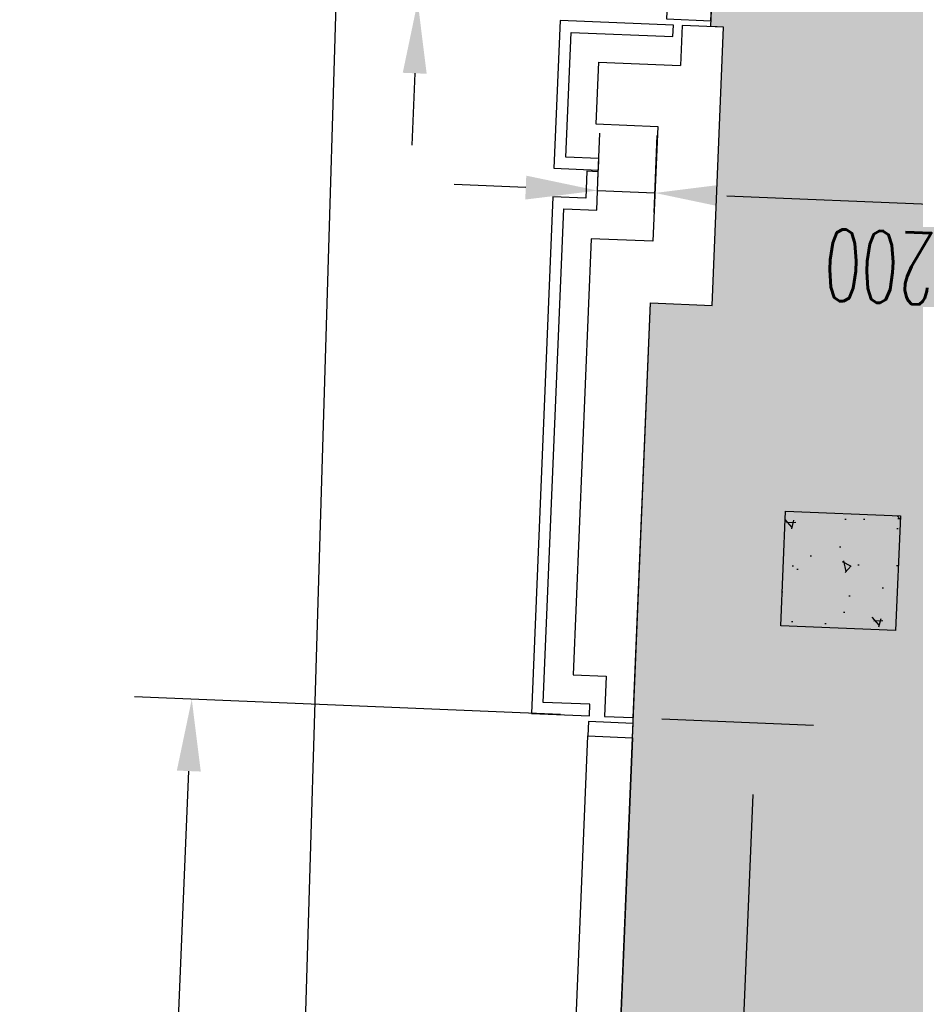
# Model space of a CAD drawing. Header units: millimetres. Extents: x 941089 to 2922714, y 799810 to 1997150.
# Tile 34 of 99: x 954624 to 957741, y 991313 to 994742. Entities that reach past the tile are written whole.
import ezdxf

# ---------------------------------------------------------------- set-up
doc = ezdxf.new("R2010")
doc.units = ezdxf.units.MM
doc.header["$LTSCALE"] = 10
doc.header["$PDMODE"] = 3
doc.header["$PDSIZE"] = 5
doc.linetypes.add('DASHDOT', pattern=[1, 0.5, -0.25, 0, -0.25])
doc.layers.get('DEFPOINTS').update_dxf_attribs({"color": 21})
for name, color, linetype in [('AREA NET', 21, 'DASHDOT'), ('COLS EXT-00$0$CONC-SECTION', 6, 'Continuous'), ('COLS EXT-00$0$HATCH', 22, 'Continuous'), ('FO-00$0$25', 21, 'Continuous'), ('FO-00$0$AREA GROSS', 21, 'Continuous'), ('FO-00$0$FOOTPATH - GEORGES LANE$0$25', 2, 'Continuous'), ('FO-00$0$TITLE', 21, 'Continuous'), ('L - PL-ext-00$0$DIMS-MASONARY', 21, 'Continuous'), ('L - PL-ext-00$0$WALL-EXTERNAL', 1, 'Continuous'), ('L - PL-ext-00$0$WALL-INTERNAL', 4, 'Continuous'), ('L - PL-ext-00$0$WINDOW', 2, 'Continuous'), ('L - PL-ext-00$0$WINDOW DIMS', 21, 'Continuous'), ('REVISION', 1, 'DASHDOT')]:
    doc.layers.add(name, color=color, linetype=linetype)
doc.styles.add('L - PL-ext-00$0$Standard', font='romans.shx', dxfattribs={"width": 0.6})
doc.dimstyles.new('L - PL-ext-00$0$ROYCETON', dxfattribs={"dimscale": 100, "dimtxt": 2.5, "dimasz": 2.5, "dimexe": 2, "dimexo": 1, "dimgap": 1, "dimtad": 1, "dimdec": 0, "dimtxsty": 'L - PL-ext-00$0$Standard', "dimcen": 2.5, "dimclrd": 256, "dimclre": 256, "dimclrt": 2, "dimaunit": 1, "dimazin": 0, "dimtfac": 1, "dimtdec": 0, "dimtmove": 0, "dimatfit": 3, "dimfxl": 0, "dimarcsym": 0})

# ---------------------------------------------------------------- blocks, each defined once
blk = doc.blocks.new('COLS EXT-00')
at = {"layer": 'COLS EXT-00$0$HATCH'}
h = blk.add_hatch(dxfattribs=at)
h.set_pattern_fill('AR-CONC', color=256, scale=2, angle=84.0126438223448, style=0)
h.set_pattern_definition([(131.63649753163, (639.5421911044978, 7363.607011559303), (84.53770423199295, 355.8575681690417), [38.10000000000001, -419.1000000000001]), (76.63649753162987, (639.5421911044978, 7363.607011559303), (-388.3019201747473, -14.15659130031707), [30.48000000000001, -335.28]), (182.08749753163, (646.5869694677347, 7393.26170066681), (-303.7623037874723, 341.702027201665), [32.37999999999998, -356.1799999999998]), (127.8206975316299, (539.0226880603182, 7378.385019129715), (162.0488588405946, 524.1619810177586), [57.15000000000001, -628.6500000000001]), (178.2720975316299, (552.5266997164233, 7422.065152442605), (-420.5262272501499, 541.7364647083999), [48.57000000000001, -534.2700000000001]), (72.82049753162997, (539.0226880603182, 7378.385019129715), (-420.5252524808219, 541.7370720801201), [45.72000000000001, -502.9200000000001]), (102.6364975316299, (571.5415676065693, 7424.950268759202), (246.4615146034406, 270.2553497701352), [38.1, -419.1000000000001]), (47.63649753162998, (571.5415676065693, 7424.950268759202), (-346.479763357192, 175.8708727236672), [30.48, -335.2799999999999]), (153.08789753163, (592.0799533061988, 7447.471410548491), (-100.0191816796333, 446.1255158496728), [32.38000000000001, -356.1800000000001]), (119.13649753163, (639.5421911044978, 7363.607011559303), (-166.4131315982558, 30.70905252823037), [0, -331.2160000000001, 0, -340.3600000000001, 0, -336.5500000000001]), (89.13649753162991, (639.5421911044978, 7363.607011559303), (-178.7921282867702, 161.3611921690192), [0, -194.0559999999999, 0, -323.5959999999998, 0, -128.2699999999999]), (49.1364975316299, (623.0647126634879, 7251.527765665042), (50.77971143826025, 266.6307051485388), [0, -127, 0, -396.2399999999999, 0, -525.7799999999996]), (39.13649753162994, (615.6757088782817, 7201.268014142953), (-7.22055273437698, 300.5044207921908), [0, -165.1, 0, -263.1440000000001, 0, -373.3800000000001])])
h.paths.add_polyline_path([(957689.0407740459, 993014.0151020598), (957289.3819005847, 993030.5313032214), (957272.865384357, 992630.8724428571), (957672.5242578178, 992614.3562416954)])
at = {"layer": 'COLS EXT-00$0$CONC-SECTION', "elevation": 9.837355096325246e-10}
blk.add_lwpolyline([(957272.8653843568, 992630.8724428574), (957289.3819005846, 993030.5313032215), (957689.0407740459, 993014.0151020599), (957672.5242578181, 992614.3562416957)], close=True, dxfattribs=at)
blk = doc.blocks.new('FO-00$0$FOOTPATH - GEORGES LANE')
at = {"layer": 'FO-00$0$FOOTPATH - GEORGES LANE$0$25'}
blk.add_lwpolyline([(954362, 964087), (954652, 967316), (955157, 979543), (955672, 990775), (955936.4612440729, 999559.5637840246, 0.6112551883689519), (954377.461913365, 1000418.517998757)], format="xyb", dxfattribs=at)
blk.add_open_spline([(959064.1913154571, 1003448.70421467), (958983.7471377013, 1003458.392292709), (958901.6258365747, 1003468.28437242), (958734.1163570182, 1003488.112639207), (958648.728115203, 1003498.048882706), (958474.7360435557, 1003517.564934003), (958386.1374851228, 1003527.144567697), (958205.6989434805, 1003545.510637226), (958113.8622591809, 1003554.296575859), (957926.9417988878, 1003570.584574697), (957831.8577096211, 1003578.086869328), (957656.3312818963, 1003590.045852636), (957576.4285163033, 1003594.809819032), (957414.3851616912, 1003602.802928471), (957332.2465090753, 1003606.032011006), (957165.7137715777, 1003610.600204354), (957081.3193946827, 1003611.939381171), (956910.2627860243, 1003612.341244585), (956823.5821415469, 1003611.404064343), (956647.9211886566, 1003606.827396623), (956558.9408621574, 1003603.187867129), (956378.7191543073, 1003592.746761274), (956287.4818147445, 1003585.945741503), (956102.7894055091, 1003568.685964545), (956009.337712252, 1003558.226840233), (955820.3682594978, 1003533.129030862), (955724.8499665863, 1003518.489851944), (955616.1433461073, 1003499.331511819), (955603.8633843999, 1003497.131802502), (955565.6254103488, 1003490.169952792), (955539.6304867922, 1003485.276723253), (955505.3100060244, 1003478.598507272), (955497.0341458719, 1003476.971528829), (955484.4337515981, 1003474.468830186), (955480.1259305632, 1003473.608656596), (955471.5094844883, 1003471.879106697), (955467.2037045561, 1003471.010290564), (955454.2937171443, 1003468.391765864), (955445.6968621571, 1003466.629980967), (955419.9358877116, 1003461.296700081), (955402.801360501, 1003457.677277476), (955351.5175290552, 1003446.630352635), (955317.488036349, 1003439.014191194), (955199.2281543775, 1003411.569244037), (955115.8492215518, 1003390.472729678), (954936.1793136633, 1003341.413963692), (954840.3106393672, 1003312.901752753), (954651.6117479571, 1003252.442911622), (954558.78524101, 1003220.497971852), (954370.5664887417, 1003151.530590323), (954275.3696142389, 1003114.317478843), (954110.0575502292, 1003045.931257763), (954039.2440595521, 1003015.357928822), (953899.587307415, 1002952.684999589), (953830.7419040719, 1002920.584441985), (953672.8928208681, 1002844.388614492), (953584.6134238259, 1002799.787693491), (953411.2723639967, 1002708.640247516), (953326.2112751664, 1002662.094454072), (953159.1166808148, 1002567.410627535), (953077.0858344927, 1002519.273883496), (952929.3800184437, 1002429.908444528), (952863.2678950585, 1002388.873538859), (952732.9131580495, 1002306.10042227), (952668.6678549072, 1002264.360373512), (952520.369457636, 1002166.031080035), (952437.0180489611, 1002109.224364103), (952286.2768068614, 1002004.07419408), (952218.4572540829, 1001955.822010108), (952084.7406358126, 1001859.055251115), (952018.8455056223, 1001810.54191906), (951882.318293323, 1001708.550870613), (951811.878321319, 1001655.066134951), (951673.0260759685, 1001548.225389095), (951604.6108593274, 1001494.866875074), (951443.9616342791, 1001368.224830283), (951352.5835395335, 1001295.096376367), (951188.8239912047, 1001162.725354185), (951115.9176228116, 1001103.292492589), (950972.2025410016, 1000985.528359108), (950901.3957034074, 1000927.198344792), (950761.7789554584, 1000811.935261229), (950692.9690355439, 1000755.002168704), (950557.2703250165, 1000642.821288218), (950490.3827556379, 1000587.574688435), (950358.4651393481, 1000479.036050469), (950293.4372253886, 1000425.7456922), (950165.2283571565, 1000321.401907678), (950102.0473850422, 1000270.348567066), (950004.5483762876, 1000192.351384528), (949969.5978646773, 1000164.554937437), (949900.2953529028, 1000109.809452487), (949865.9451256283, 1000082.861832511), (949825.2671539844, 1000051.198975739), (949818.6453887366, 1000046.052708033), (949807.8952827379, 1000037.711204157), (949803.7598863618, 1000034.505549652), (949794.8374618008, 1000027.596081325), (949790.0436347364, 1000023.888128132), (949780.4384043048, 1000016.46722014), (949775.6291114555, 1000012.755898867), (949761.1812139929, 1000001.619182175), (949751.5225900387, 999994.1910339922), (949722.4667685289, 999971.8943664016), (949702.9896146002, 999957.0136259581), (949644.2395963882, 999912.3127578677), (949604.6482281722, 999882.4341596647), (949524.6224667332, 999822.4656686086), (949484.188506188, 999792.3761072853), (949373.6896686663, 999710.6229805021), (949302.8361471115, 999658.709551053), (949158.7824256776, 999553.8165886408), (949085.5851894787, 999500.8391878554), (948936.9618373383, 999393.5202530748), (948861.5357125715, 999339.1787714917), (948708.5922621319, 999228.8081963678), (948631.0673332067, 999172.7738023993), (948474.069424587, 999058.6526730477), (948394.5976945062, 999000.56684933), (948247.1163303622, 998891.7249196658), (948179.370991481, 998841.3339159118), (948019.7708056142, 998721.3255227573), (947927.4719892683, 998650.9431356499), (947741.2649614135, 998506.1638308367), (947647.3563732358, 998431.7664146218), (947490.8693643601, 998304.7569218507), (947428.6289300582, 998253.4563204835), (947303.769110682, 998148.6995465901), (947241.1534633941, 998095.2462702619), (947150.5865642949, 998016.3953868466), (947122.7234457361, 997991.9273852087), (947039.0911475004, 997917.8179917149), (946983.2785877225, 997867.470949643), (946914.4178211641, 997804.1209508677), (946901.3665485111, 997792.0594989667), (946866.4689850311, 997759.6586241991), (946844.7086301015, 997739.2978173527), (946801.3712361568, 997698.4350352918), (946779.7925307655, 997677.9315130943), (946715.3254255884, 997616.2083466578), (946672.7060399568, 997574.7761198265), (946545.9160925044, 997449.6588098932), (946462.8143153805, 997365.1539594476), (946299.414265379, 997194.1059559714), (946219.1161062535, 997107.5628452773), (946018.2901870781, 996884.9212568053), (945899.6759710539, 996747.510342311), (945668.8820146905, 996468.6657475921), (945556.697972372, 996327.2268498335), (945338.6124489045, 996040.7737585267), (945232.7108733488, 995895.7593940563), (945027.0587886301, 995602.5833716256), (944927.3092234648, 995454.4232344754), (944733.8387219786, 995155.3502758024), (944640.117330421, 995004.436208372), (944458.6031867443, 994700.2332077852), (944370.8104282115, 994546.9441897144), (944254.6140997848, 994335.6974608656), (944223.6861955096, 994278.6088514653), (944176.4662119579, 994190.1171385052), (944159.8961537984, 994158.8040265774), (944129.7816056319, 994101.4190292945), (944116.2008266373, 994075.3594778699), (944089.1901725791, 994023.1674619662), (944075.761921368, 993997.0380236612), (944035.7086563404, 993918.5503430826), (944009.3151323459, 993866.0927347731), (943931.0625640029, 993708.3298632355), (943880.1315428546, 993602.6345484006), (943731.0662153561, 993284.0479390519), (943636.6599588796, 993069.6559297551), (943406.5478719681, 992513.0649011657), (943278.244931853, 992168.1468102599), (943046.7066778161, 991470.4439341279), (942943.4711497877, 991117.6590771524), (942845.5998861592, 990733.0322146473), (942838.4201292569, 990704.4765311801), (942828.7288653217, 990665.4630901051), (942826.1446908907, 990655.0137249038), (942821.0005823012, 990634.119497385), (942818.4398807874, 990623.6716238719), (942810.791739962, 990592.3258239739), (942805.7382642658, 990571.4257183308), (942790.7129383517, 990508.7174798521), (942780.8761876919, 990466.9014269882), (942768.9304654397, 990415.1730582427), (942766.6556986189, 990405.2790285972), (942762.1253961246, 990385.4878076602), (942759.8704886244, 990375.5932859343), (942753.1363361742, 990345.9130603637), (942748.6876612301, 990326.1306963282), (942735.462628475, 990266.7975429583), (942726.8072619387, 990227.2606954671), (942701.3148513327, 990108.710440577), (942684.9514735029, 990029.7573578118), (942621.1814890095, 989710.64024611), (942578.7774244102, 989471.2408358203), (942511.6918216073, 989045.573547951), (942485.1599154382, 988858.8706761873), (942437.3985014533, 988487.11552512), (942416.1677572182, 988302.0549411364), (942378.3301021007, 987933.7872899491), (942361.72319848, 987750.579944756), (942332.4832768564, 987386.2260356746), (942319.8503445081, 987205.0802377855), (942297.9337138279, 986845.048404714), (942288.649979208, 986666.1587802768), (942272.8340812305, 986310.8379953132), (942266.3019655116, 986134.4066839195), (942255.4143737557, 985784.2153162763), (942251.0589441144, 985610.4560071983), (942243.9709902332, 985265.8289878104), (942241.2385325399, 985094.9584609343), (942236.8652467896, 984756.3434668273), (942235.224421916, 984588.5989152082), (942232.5227303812, 984256.4932737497), (942231.4618060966, 984092.1340141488), (942229.4283538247, 983767.0669468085), (942228.455945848, 983606.3617387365), (942226.1304612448, 983288.9034343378), (942224.7773448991, 983132.1510341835), (942222.5984129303, 982941.4141697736), (942222.1632838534, 982905.4081023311), (942221.2425851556, 982833.6435515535), (942220.7556225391, 982797.7784196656), (942219.2188628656, 982690.2215802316), (942218.0931959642, 982618.569157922), (942215.6607606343, 982475.2956965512), (942214.3540508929, 982403.6761788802), (942210.1949435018, 982188.7735369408), (942207.1034298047, 982045.445689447), (942200.4589508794, 981758.1739576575), (942196.9059786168, 981614.2305189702), (942188.2958447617, 981277.399780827), (942183.1299193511, 981084.0886554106), (942172.7398660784, 980694.4604119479), (942167.5157688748, 980498.1434070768), (942157.4656039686, 980101.5008008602), (942152.6395745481, 979901.1738531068), (942143.85657964, 979495.5655980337), (942139.8997686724, 979290.2848235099), (942133.3364399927, 978873.875450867), (942130.730060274, 978662.7469749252), (942127.3541180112, 978233.784181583), (942126.5847191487, 978015.9507896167), (942127.7537183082, 977355.495524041), (942133.0905076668, 976901.8633128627), (942146.436637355, 976366.3045295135), (942148.1482441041, 976302.0204210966), (942150.2264926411, 976228.7922615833), (942150.4727364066, 976220.1856829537), (942150.9701294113, 976202.9423228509), (942151.221202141, 976194.3086368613), (942151.9817743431, 976168.3719704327), (942152.4986275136, 976151.0333826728), (942154.0804160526, 976098.8784224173), (942155.1765753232, 976063.9228705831), (942158.6046477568, 975958.5247010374), (942161.0760139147, 975887.5515074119), (942167.7527982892, 975710.2965455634), (942172.22400805, 975603.2568695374), (942182.4212499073, 975386.7605162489), (942188.1473642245, 975277.2969933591), (942201.1436385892, 975056.282065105), (942208.4136244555, 974944.730674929), (942224.8077208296, 974719.844163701), (942233.9312537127, 974606.5106013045), (942254.3731684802, 974378.301482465), (942265.6911430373, 974263.4287308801), (942286.9636775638, 974068.4352698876), (942296.2412646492, 973988.6600145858), (942319.7502227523, 973799.5833655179), (942334.5602652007, 973690.026792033), (942367.0768248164, 973469.9651783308), (942384.7828469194, 973359.4600854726), (942420.271592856, 973156.2755141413), (942437.5381652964, 973063.7329661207), (942474.6863160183, 972878.0459361), (942494.5672569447, 972784.9051074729), (942537.2876691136, 972598.052262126), (942560.127078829, 972504.3390588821), (942609.1607753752, 972316.3643623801), (942635.3624121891, 972222.072412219), (942691.6089849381, 972032.9026787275), (942721.6535983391, 971938.0242494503), (942773.6593491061, 971784.54223025), (942794.2487962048, 971726.1129073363), (942837.2350247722, 971609.0346524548), (942859.6313287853, 971550.3877809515), (942912.2139894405, 971418.2705437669), (942942.9505317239, 971344.7467304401), (943007.8261926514, 971197.4861424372), (943041.9616851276, 971123.7552218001), (943114.0392689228, 970976.1331915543), (943151.978760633, 970902.2492592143), (943232.0611736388, 970754.5207471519), (943274.2045840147, 970680.6755764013), (943332.6465177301, 970583.7896485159), (943346.868283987, 970560.6071021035), (943375.7834239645, 970514.2814427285), (943390.4780589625, 970491.136239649), (943435.2931851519, 970421.7699564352), (943466.1450324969, 970375.6176465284), (943529.6353667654, 970283.9842116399), (943562.2567514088, 970238.5006768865), (943641.2569341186, 970132.2770178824), (943688.5024167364, 970071.6854766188), (943787.0576516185, 969951.5317832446), (943838.3682324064, 969891.9692367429), (943923.3314224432, 969798.3870293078), (943955.6016222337, 969763.9044399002), (944003.2999147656, 969714.5197579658), (944018.1291377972, 969699.3779910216), (944048.0810299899, 969669.2242893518), (944063.2056514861, 969654.2103250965), (944109.0278051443, 969609.369737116), (944140.1738288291, 969579.7443053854), (944225.4005315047, 969501.0293930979), (944280.5884367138, 969452.4969696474), (944394.3734538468, 969357.5098465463), (944452.9744288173, 969311.0534304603), (944555.9609121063, 969233.7635329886), (944599.5328744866, 969202.3094140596), (944688.2904685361, 969140.7788417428), (944733.4701530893, 969110.7065117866), (944789.1120480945, 969075.2063338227), (944798.8380966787, 969069.0564603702), (944811.9529270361, 969060.8385818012), (944815.3118030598, 969058.7404280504), (944825.4004098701, 969052.4581552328), (944832.1610837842, 969048.2745075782), (944845.6919040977, 969039.9541172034), (944852.4679227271, 969035.8136687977), (944872.8280197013, 969023.451320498), (944886.4441363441, 969015.288412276), (944910.8154100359, 969000.8633908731), (944921.5538859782, 968994.5712204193), (944938.6408678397, 968984.6600555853), (944944.9770097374, 968981.0067853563), (944957.6123352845, 968973.764759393), (944963.9327021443, 968970.1637765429), (944982.9013304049, 968959.4207285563), (944995.5571169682, 968952.3385668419), (945033.5499924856, 968931.3300685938), (945058.9127319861, 968917.6416668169), (945142.9182836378, 968873.3773024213), (945201.6500955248, 968844.1595731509), (945319.069783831, 968788.9207571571), (945377.7551767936, 968762.9005377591), (945494.8483809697, 968713.8865975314), (945553.2565679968, 968690.892453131), (945656.7454472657, 968652.510176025), (945701.9180951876, 968636.5641767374), (945800.2061853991, 968603.5074080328), (945853.24617574, 968586.7250103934), (945905.9999999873, 968570.9999999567)], degree=3, knots=[0, 0, 0, 0, 234.7028342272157, 234.7028342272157, 469.4056684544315, 469.4056684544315, 704.1085026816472, 704.1085026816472, 938.8113369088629, 938.8113369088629, 1173.514171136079, 1173.514171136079, 1364.728332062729, 1364.728332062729, 1555.94249298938, 1555.94249298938, 1747.156653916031, 1747.156653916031, 1938.370814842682, 1938.370814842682, 2129.584975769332, 2129.584975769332, 2320.799136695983, 2320.799136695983, 2512.013297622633, 2512.013297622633, 2703.227458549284, 2703.227458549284, 2727.547958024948, 2727.547958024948, 2778.838056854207, 2778.838056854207, 2795.121393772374, 2795.121393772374, 2803.613658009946, 2803.613658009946, 2812.105922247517, 2812.105922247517, 2829.09045072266, 2829.09045072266, 2863.059507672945, 2863.059507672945, 2930.997621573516, 2930.997621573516, 3100.299360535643, 3100.299360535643, 3300.514279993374, 3300.514279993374, 3500.729199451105, 3500.729199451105, 3713.272775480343, 3713.272775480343, 3876.545400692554, 3876.545400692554, 4039.818025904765, 4039.818025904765, 4256.178418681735, 4256.178418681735, 4472.538811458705, 4472.538811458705, 4688.899204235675, 4688.899204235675, 4869.023306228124, 4869.023306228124, 5049.147408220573, 5049.147408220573, 5290.588329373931, 5290.588329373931, 5493.60150722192, 5493.60150722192, 5696.614685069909, 5696.614685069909, 5920.057394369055, 5920.057394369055, 6143.500103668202, 6143.500103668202, 6452.081420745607, 6452.081420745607, 6706.694653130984, 6706.694653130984, 6961.307885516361, 6961.307885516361, 7215.921117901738, 7215.921117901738, 7470.534350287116, 7470.534350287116, 7725.147582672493, 7725.147582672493, 7979.76081505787, 7979.76081505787, 8123.935636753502, 8123.935636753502, 8268.110458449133, 8268.110458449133, 8296.20191762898, 8296.20191762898, 8313.795640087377, 8313.795640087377, 8334.203572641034, 8334.203572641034, 8354.61150519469, 8354.61150519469, 8395.427370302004, 8395.427370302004, 8477.05910051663, 8477.05910051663, 8640.322560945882, 8640.322560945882, 8803.586021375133, 8803.586021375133, 9081.962935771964, 9081.962935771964, 9360.339850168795, 9360.339850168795, 9638.716764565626, 9638.716764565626, 9917.093678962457, 9917.093678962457, 10195.47059335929, 10195.47059335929, 10428.07212613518, 10428.07212613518, 10739.08004691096, 10739.08004691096, 11050.08796768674, 11050.08796768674, 11254.1066023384, 11254.1066023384, 11458.12523699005, 11458.12523699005, 11548.68198361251, 11548.68198361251, 11729.79547685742, 11729.79547685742, 11772.15042231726, 11772.15042231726, 11843.05655320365, 11843.05655320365, 11913.96268409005, 11913.96268409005, 12055.77494586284, 12055.77494586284, 12339.39946940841, 12339.39946940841, 12623.02399295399, 12623.02399295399, 13061.1539631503, 13061.1539631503, 13499.28393334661, 13499.28393334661, 13937.41390354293, 13937.41390354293, 14375.54387373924, 14375.54387373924, 14813.67384393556, 14813.67384393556, 15251.80381413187, 15251.80381413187, 15413.52053762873, 15413.52053762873, 15501.9148491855, 15501.9148491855, 15575.32283719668, 15575.32283719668, 15648.73082520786, 15648.73082520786, 15795.54680123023, 15795.54680123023, 16089.17875327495, 16089.17875327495, 16676.44265736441, 16676.44265736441, 17600.81317776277, 17600.81317776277, 18525.18369816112, 18525.18369816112, 18599.25546792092, 18599.25546792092, 18626.3081820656, 18626.3081820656, 18653.36089621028, 18653.36089621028, 18707.46632449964, 18707.46632449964, 18815.67718107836, 18815.67718107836, 18841.30103072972, 18841.30103072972, 18866.92488038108, 18866.92488038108, 18918.17257968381, 18918.17257968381, 19020.66797828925, 19020.66797828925, 19225.65877550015, 19225.65877550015, 19850.17381685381, 19850.17381685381, 20341.37674568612, 20341.37674568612, 20832.57967451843, 20832.57967451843, 21323.78260335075, 21323.78260335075, 21814.98553218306, 21814.98553218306, 22306.18846101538, 22306.18846101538, 22797.39138984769, 22797.39138984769, 23288.59431868, 23288.59431868, 23779.79724751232, 23779.79724751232, 24271.00017634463, 24271.00017634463, 24762.20310517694, 24762.20310517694, 25253.40603400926, 25253.40603400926, 25744.60896284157, 25744.60896284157, 25859.36336154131, 25859.36336154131, 25974.11776024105, 25974.11776024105, 26203.62655764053, 26203.62655764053, 26433.13535504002, 26433.13535504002, 26892.15294983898, 26892.15294983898, 27351.17054463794, 27351.17054463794, 27962.2002371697, 27962.2002371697, 28573.22992970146, 28573.22992970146, 29184.25962223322, 29184.25962223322, 29795.28931476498, 29795.28931476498, 30406.31900729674, 30406.31900729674, 31017.3486998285, 31017.3486998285, 32227.41040477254, 32227.41040477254, 32391.50469950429, 32391.50469950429, 32413.35618769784, 32413.35618769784, 32435.20767589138, 32435.20767589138, 32478.91065227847, 32478.91065227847, 32566.31660505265, 32566.31660505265, 32741.12851060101, 32741.12851060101, 32998.96323686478, 32998.96323686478, 33256.79796312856, 33256.79796312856, 33514.63268939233, 33514.63268939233, 33772.46741565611, 33772.46741565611, 34030.30214191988, 34030.30214191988, 34207.64421407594, 34207.64421407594, 34449.15466472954, 34449.15466472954, 34690.66511538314, 34690.66511538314, 34891.49587849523, 34891.49587849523, 35092.32664160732, 35092.32664160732, 35293.15740471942, 35293.15740471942, 35493.98816783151, 35493.98816783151, 35694.8189309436, 35694.8189309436, 35817.94031034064, 35817.94031034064, 35941.06168973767, 35941.06168973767, 36094.85904719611, 36094.85904719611, 36248.65640465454, 36248.65640465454, 36402.45376211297, 36402.45376211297, 36556.2511195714, 36556.2511195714, 36604.64936185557, 36604.64936185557, 36653.04760413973, 36653.04760413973, 36749.84408870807, 36749.84408870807, 36845.8265800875, 36845.8265800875, 36974.98269513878, 36974.98269513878, 37104.13881019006, 37104.13881019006, 37180.35989681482, 37180.35989681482, 37214.23804049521, 37214.23804049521, 37248.1161841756, 37248.1161841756, 37315.87247153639, 37315.87247153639, 37430.00806221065, 37430.00806221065, 37544.14365288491, 37544.14365288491, 37625.11343835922, 37625.11343835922, 37706.08322383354, 37706.08322383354, 37723.16139005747, 37723.16139005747, 37729.03180417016, 37729.03180417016, 37740.77263239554, 37740.77263239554, 37752.51346062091, 37752.51346062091, 37775.99511707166, 37775.99511707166, 37794.40959209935, 37794.40959209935, 37805.22271384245, 37805.22271384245, 37816.03583558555, 37816.03583558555, 37837.66207907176, 37837.66207907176, 37880.91456604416, 37880.91456604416, 37980.79752280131, 37980.79752280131, 38080.68047955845, 38080.68047955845, 38180.5634363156, 38180.5634363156, 38258.3630431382, 38258.3630431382, 38350.5069748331, 38350.5069748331, 38350.5069748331, 38350.5069748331], dxfattribs=at)
blk = doc.blocks.new('FO-00')
at = {"layer": 'FO-00$0$25'}
blk.add_hatch(color=254, dxfattribs=at).paths.add_polyline_path([(962106.8987836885, 976297.2239714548), (962063.7353196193, 975252.9423305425), (956064.7690674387, 975500.8662472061), (956819.1900286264, 993755.4122532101), (957034.0028341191, 993746.5345119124), (957074.0606191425, 994715.7070340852), (957029.100288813, 994717.5650525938), (957254.7045554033, 1000176.314652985), (961815.2599551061, 999987.8369874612), (961813.4033574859, 999942.9133555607), (962465.0899570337, 999915.9805901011), (962451.1405992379, 999578.4509672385), (962850.7989670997, 999561.9347869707), (962867.3159889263, 999961.593626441), (962785.1437433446, 999964.9896248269), (962791.4520379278, 1000117.63012248), (969658.4892098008, 999833.8382499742), (969650.2307017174, 999634.0088301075), (973094.2068186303, 999491.9181415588), (973087.0244789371, 999317.8335015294), (974330.1278479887, 999266.5458676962), (974344.7169213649, 999639.812990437), (980603.4578756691, 999381.373799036), (980587.9599863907, 999007.8922684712), (981801.067812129, 998957.7596823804), (981787.2618563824, 998623.6939134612), (982186.9201903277, 998607.1769125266), (982215.8511597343, 999304.7636381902), (988737.4474786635, 999035.2164012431), (988737.4474786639, 999035.2164012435), (988964.3261992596, 999024.2121996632), (988817.7443339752, 995529.016360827), (988645.0329914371, 991316.3764288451), (994995.8241409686, 991065.907416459), (995186.0741450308, 991058.0129224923), (994995.8241409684, 991065.9074164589), (994970.9483272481, 990466.423310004), (995161.2998429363, 990458.524603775), (994864.0054258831, 983264.597220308), (994673.7599648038, 983272.4915257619), (994648.8841510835, 982673.0074193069), (994839.2311237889, 982665.1089015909), (994537.7592497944, 975370.0954561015), (994352.9503073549, 975377.7641712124), (994336.3661164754, 974978.1081133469), (994521.2430483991, 974970.4365769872), (994466.7391851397, 973651.552629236), (994631.5140903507, 973645.1856791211), (994522.8902484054, 970907.8481661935), (989272.449074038, 971124.3639386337), (989710.8259843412, 981776.0426928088), (985249.6334643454, 981960.4044771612), (985342.1791533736, 984209.1122034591), (981645.3085827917, 984361.2568951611), (981527.4990843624, 981498.6801878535), (981439.7428365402, 979366.3509124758), (981353.3712736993, 977267.6612843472), (984800.4446312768, 977125.5863217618), (984714.7320511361, 975047.0970511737), (981578.6022689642, 972159.6392714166), (969604.9033248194, 972654.4913438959), (969742.4060358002, 975981.5256183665)])
at = {"layer": 'FO-00$0$AREA GROSS', "color": 3}
blk.add_lwpolyline([(962063.7353196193, 975252.9423305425), (956064.7690674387, 975500.8662472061), (956819.1900286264, 993755.4122532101), (957034.0028341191, 993746.5345119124), (957074.0606191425, 994715.7070340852), (957029.100288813, 994717.5650525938), (957254.7045554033, 1000176.314652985), (961815.2599551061, 999987.8369874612)], dxfattribs=at)
at = {"layer": 'FO-00$0$TITLE', "rotation": 0.0001860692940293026}
blk.add_blockref('FO-00$0$FOOTPATH - GEORGES LANE', (-58.35534270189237, 201.5193197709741, -8.745061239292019e-08), dxfattribs=at)
blk = doc.blocks.new('*D837')
at = {"layer": 'DEFPOINTS', "color": 0}
for p in [(956759.5225544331, 992311.6477822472), (957187.0572766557, 992293.9786866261), (956537.4548208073, 986938.3261261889)]:
    blk.add_point(p, dxfattribs=at)
at = {"layer": 'L - PL-ext-00$0$DIMS-MASONARY', "lineweight": -2}
for p, q in [((956859.4372640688, 992307.5185210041), (957386.8866959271, 992285.7201641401)), ((956975.312538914, 987170.4438111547), (957176.7341235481, 992044.1919125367)), ((956637.3695304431, 986934.1968649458), (957164.818805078, 986912.3985145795))]:
    blk.add_line(p, q, dxfattribs=at)
at = {"layer": 'L - PL-ext-00$0$DIMS-MASONARY'}
for points in [[(957135.1029945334, 992045.9124380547), (957218.365252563, 992042.4713870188), (957187.0572766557, 992293.9786866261)], [(956933.6814098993, 987172.1643366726), (957016.9436679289, 987168.7232856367), (956964.9893858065, 986920.6570370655)]]:
    blk.add_solid(points, dxfattribs=at)
at = {"layer": 'L - PL-ext-00$0$DIMS-MASONARY', "color": 2, "insert": (956851.215234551, 989616.6086996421), "char_height": 250, "attachment_point": 5, "rotation": 87.63343472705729, "style": 'L - PL-ext-00$0$Standard'}
blk.add_mtext('5378', dxfattribs=at)
blk = doc.blocks.new('*D845')
at = {"layer": 'DEFPOINTS', "color": 0}
for p in [(956835.018168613, 994138.3943321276), (956632.368088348, 994078.4020837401, 2.651582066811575e-09), (956828.0682492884, 993970.2288588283, 2.651582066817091e-09)]:
    blk.add_point(p, dxfattribs=at)
at = {"layer": 'L - PL-ext-00$0$DIMS-MASONARY', "lineweight": -2}
for p, q in [((956636.497349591, 994178.3167933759), (956643.4472692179, 994346.482273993)), ((956832.1975105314, 994070.1435684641), (956843.2766910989, 994338.2237513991)), ((956385.4019726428, 994156.976007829), (956135.6151985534, 994167.2991609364)), ((956635.188746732, 994146.6528547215), (956835.018168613, 994138.3943321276)), ((957084.8049427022, 994128.0711790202), (957919.8064446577, 994093.5623529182))]:
    blk.add_line(p, q, dxfattribs=at)
at = {"layer": 'L - PL-ext-00$0$DIMS-MASONARY'}
for points in [[(956383.6814471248, 994115.3448788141), (956387.1224981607, 994198.6071368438), (956635.188746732, 994146.6528547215)], [(957083.0844171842, 994086.4400500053), (957086.5254682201, 994169.7023080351), (956835.018168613, 994138.3943321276)]]:
    blk.add_solid(points, dxfattribs=at)
at = {"layer": 'L - PL-ext-00$0$DIMS-MASONARY', "color": 2, "insert": (957617.9082429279, 993880.8470927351), "char_height": 250, "attachment_point": 5, "rotation": 177.6334347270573, "style": 'L - PL-ext-00$0$Standard'}
blk.add_mtext('200', dxfattribs=at)
blk = doc.blocks.new('*D847')
at = {"layer": 'DEFPOINTS', "color": 0}
for p in [(956025.7341835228, 995204.5349991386), (956892.6128666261, 995168.70875731, -2.734981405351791e-09), (956876.095821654, 994769.0499187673, -2.734981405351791e-09)]:
    blk.add_point(p, dxfattribs=at)
at = {"layer": 'L - PL-ext-00$0$WINDOW DIMS', "lineweight": -2}
for p, q in [((956036.0573366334, 995454.3217732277), (956046.3804897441, 995704.1085473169)), ((956792.6981569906, 995172.8380185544), (955825.9047642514, 995212.7935216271)), ((956009.2171385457, 994804.8761605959), (956025.7341835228, 995204.5349991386)), ((956776.1811120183, 994773.1791800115), (955809.3877192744, 994813.1346830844)), ((955998.893985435, 994555.0893865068), (955988.5708323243, 994305.3026124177))]:
    blk.add_line(p, q, dxfattribs=at)
at = {"layer": 'L - PL-ext-00$0$WINDOW DIMS'}
for points in [[(955994.4262076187, 995456.0422987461), (956077.6884656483, 995452.6012477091), (956025.7341835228, 995204.5349991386)], [(955957.2628564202, 994556.8099120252), (956040.5251144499, 994553.3688609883), (956009.2171385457, 994804.8761605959)]]:
    blk.add_solid(points, dxfattribs=at)
at = {"layer": 'L - PL-ext-00$0$WINDOW DIMS', "color": 2, "insert": (955792.6675643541, 995013.9964176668), "char_height": 250, "attachment_point": 5, "rotation": 87.63343472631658, "style": 'L - PL-ext-00$0$Standard'}
blk.add_mtext('400', dxfattribs=at)
blk = doc.blocks.new('*D850')
at = {"layer": 'DEFPOINTS', "color": 0}
for p in [(955222.9703908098, 992375.1501854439), (956606.7250720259, 992317.9625641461), (956383.2066780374, 986944.7008606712, -1.439628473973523e-09)]:
    blk.add_point(p, dxfattribs=at)
at = {"layer": 'L - PL-ext-00$0$WINDOW DIMS', "lineweight": -2}
for p, q in [((956506.8103623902, 992322.0918253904), (955023.1409715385, 992383.4087079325)), ((955011.2256529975, 987251.6153098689), (955212.6472376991, 992125.3634113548)), ((956283.2919684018, 986948.8301219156), (954801.0730806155, 987010.0870582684))]:
    blk.add_line(p, q, dxfattribs=at)
at = {"layer": 'L - PL-ext-00$0$WINDOW DIMS'}
for points in [[(955171.0161086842, 992127.0839368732), (955254.2783667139, 992123.6428858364), (955222.9703908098, 992375.1501854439)], [(954969.5945239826, 987253.3358353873), (955052.8567820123, 987249.8947843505), (955000.9024998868, 987001.8285357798)]]:
    blk.add_solid(points, dxfattribs=at)
at = {"layer": 'L - PL-ext-00$0$WINDOW DIMS', "color": 2, "insert": (954887.1283486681, 989697.7801984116), "char_height": 250, "attachment_point": 5, "rotation": 87.63343472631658, "style": 'L - PL-ext-00$0$Standard'}
blk.add_mtext('5378', dxfattribs=at)
blk = doc.blocks.new('L - PL-ext-00')
at = {"layer": 'L - PL-ext-00$0$WALL-EXTERNAL'}
for p, q in [((956504.5461676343, 994739.2438077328, 2.65158206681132e-09), (956483.2804856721, 994224.6830525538, 2.651582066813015e-09)), ((956899.2176649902, 994722.9329066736, -2.925678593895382e-09), (956504.5461675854, 994739.2438065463, -2.925678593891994e-09)), ((956524.8987004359, 994262.9972089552, 2.651582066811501e-09), (956542.8609754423, 994697.6261951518, 2.651582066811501e-09)), ((956542.8609754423, 994697.6261951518, -2.925678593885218e-09), (956897.565963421, 994682.967022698, -2.925678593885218e-09)), ((956897.565963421, 994682.967022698, -4.90589706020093e-09), (956899.2176649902, 994722.9329066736, -4.905897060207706e-09)), ((956639.800745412, 994258.2485616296, 2.651582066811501e-09), (956524.8987004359, 994262.9972089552, 2.651582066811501e-09)), ((956638.1490438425, 994218.2826776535, 2.651582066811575e-09), (956639.800745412, 994258.2485616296, 2.651582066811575e-09)), ((956483.2804856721, 994224.6830525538, 2.651582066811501e-09), (956638.1490438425, 994218.2826776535, 2.651582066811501e-09)), ((956597.935404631, 994213.9394966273, 2.651582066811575e-09), (956594.0539059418, 994120.0196692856, 2.651582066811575e-09)), ((956637.9012886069, 994212.2877950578, 2.651582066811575e-09), (956597.935404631, 994213.9394966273, 2.651582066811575e-09)), ((956632.368088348, 994078.4020837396, 2.651582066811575e-09), (956637.9012886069, 994212.2877950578, 2.651582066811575e-09)), ((956479.1512270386, 994124.7683428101, 2.651582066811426e-09), (956404.8246994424, 992326.3066599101, 1.897281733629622e-09)), ((956594.0539059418, 994120.0196692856, 2.651582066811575e-09), (956479.1512270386, 994124.7683428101, 2.651582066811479e-09)), ((956446.4429142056, 992364.6208163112, 1.748319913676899e-09), (956517.4660348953, 994083.1507314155, 2.651582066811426e-09)), ((956517.4660348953, 994083.1507314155, 2.651582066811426e-09), (956632.368088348, 994078.4020837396, 2.651582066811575e-09)), ((956608.37677367, 992357.9284481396, 1.897281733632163e-09), (956446.4429142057, 992364.6208163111, 1.748319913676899e-09)), ((956606.7250721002, 992317.9625641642, 1.897281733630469e-09), (956608.37677367, 992357.9284481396, 1.897281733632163e-09)), ((956404.8246994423, 992326.30665991, 1.897281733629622e-09), (956606.7250721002, 992317.9625641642, 1.897281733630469e-09))]:
    blk.add_line(p, q, dxfattribs=at)
at = {"layer": 'L - PL-ext-00$0$WALL-INTERNAL'}
for p, q in [((956929.1857205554, 994721.6943932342, -4.905897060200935e-09), (956923.4047649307, 994581.813796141, 4.211729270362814e-09)), ((957074.0607982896, 994715.7070266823, -5.546890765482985e-09), (956929.1857205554, 994721.6943932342, -4.90589706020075e-09)), ((957034.0030132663, 993746.5345045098), (957074.0607981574, 994715.7070234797, -5.546890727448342e-09)), ((956638.64642362, 994593.5822328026), (956629.7685175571, 994378.7656068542, -1.270418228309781e-09)), ((956638.64642362, 994593.5822328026, -1.10227264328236e-09), (956923.4047649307, 994581.813796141, -7.80739764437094e-09)), ((956629.7685175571, 994378.7656068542, -1.102272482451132e-09), (956844.5852837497, 994369.8876960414, -3.807835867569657e-09)), ((956844.5852837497, 994369.8876960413, -3.807835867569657e-09), (956828.0682492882, 993970.228858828, 2.651582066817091e-09)), ((956613.2514830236, 993979.1067678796, 2.65158206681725e-09), (956550.4868796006, 992460.4062722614)), ((956828.0682492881, 993970.2288588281, 2.651582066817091e-09), (956613.2514830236, 993979.1067678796, 2.651582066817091e-09)), ((956759.5225483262, 992311.6477824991), (956819.1902077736, 993755.4122458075, 2.375913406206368e-09)), ((956819.1901947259, 993755.4122463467), (957034.0030134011, 993746.5345077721)), ((956550.4868796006, 992460.4062722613), (956665.3888004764, 992455.6576300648)), ((956665.3888004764, 992455.6576300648), (956659.6078383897, 992315.7770364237)), ((956659.6078383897, 992315.7770364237), (956759.5225483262, 992311.6477824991))]:
    blk.add_line(p, q, dxfattribs=at)
at = {"layer": 'L - PL-ext-00$0$WINDOW'}
for p, q in [((956385.4840207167, 987014.7895307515), (956601.7607946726, 992247.9849618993)), ((956756.6289445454, 992241.5842383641), (956540.3521966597, 987008.389438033))]:
    blk.add_line(p, q, dxfattribs=at)
for points, elevation in [([(956877.1280799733, 994794.0285760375), (956875.0635555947, 994744.0712168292), (957029.9313691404, 994737.6711912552), (957031.9958935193, 994787.6285504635)], -4.905897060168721e-09), ([(956603.8254111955, 992297.941702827), (956601.7607946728, 992247.9849618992), (956756.6289445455, 992241.584238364), (956758.6932213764, 992291.5415957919)], 9.587559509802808e-10)]:
    blk.add_lwpolyline(points, close=True, dxfattribs=dict(at, elevation=elevation))
at = {"layer": 'L - PL-ext-00$0$DIMS-MASONARY'}
for base, p1, p2, angle, picture, middle in [((956835.018168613, 994138.3943321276), (956632.3680883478, 994078.4020837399, 2.651582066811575e-09), (956828.0682492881, 993970.2288588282, 2.651582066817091e-09), 177.633434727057, '*D845', (957617.9082429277, 993880.8470927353)), ((957187.0572766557, 992293.9786866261), (956537.4548208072, 986938.3261261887), (956759.5225544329, 992311.6477822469), 87.63343472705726, '*D837', (956851.2152345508, 989616.6086996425))]:
    dim = blk.add_linear_dim(base=base, p1=p1, p2=p2, angle=angle, dimstyle='L - PL-ext-00$0$ROYCETON', dxfattribs=at)
    dim.commit()
    dim.dimension.update_dxf_attribs({"geometry": picture, "text_midpoint": middle})
at = {"layer": 'L - PL-ext-00$0$WINDOW DIMS'}
dim = blk.add_linear_dim(base=(956025.7341835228, 995204.5349991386), p1=(956876.095821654, 994769.0499187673, -2.734981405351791e-09), p2=(956892.6128666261, 995168.70875731, -2.734981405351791e-09), angle=87.63343472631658, dimstyle='L - PL-ext-00$0$ROYCETON', dxfattribs=at)
dim.commit()
dim.dimension.update_dxf_attribs({"geometry": '*D847', "text_midpoint": (956017.4756610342, 995004.7055798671), "dimtype": 128})
dim = blk.add_linear_dim(base=(955222.9703908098, 992375.1501854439), p1=(956383.2066780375, 986944.7008606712, -1.439628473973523e-09), p2=(956606.7250720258, 992317.9625641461), angle=87.63343472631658, dimstyle='L - PL-ext-00$0$ROYCETON', dxfattribs=at)
dim.commit()
dim.dimension.update_dxf_attribs({"geometry": '*D850', "text_midpoint": (954887.1283486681, 989697.7801984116)})

msp = doc.modelspace()

# ---------------------------------------------------------------- block references
at = {"layer": 'AREA NET'}
msp.add_blockref('COLS EXT-00', (0, 0), dxfattribs=at)
at = {"layer": 'REVISION'}
for name in ['FO-00', 'L - PL-ext-00']:
    msp.add_blockref(name, (0, 0), dxfattribs=at)

doc.saveas('drawing.dxf')
